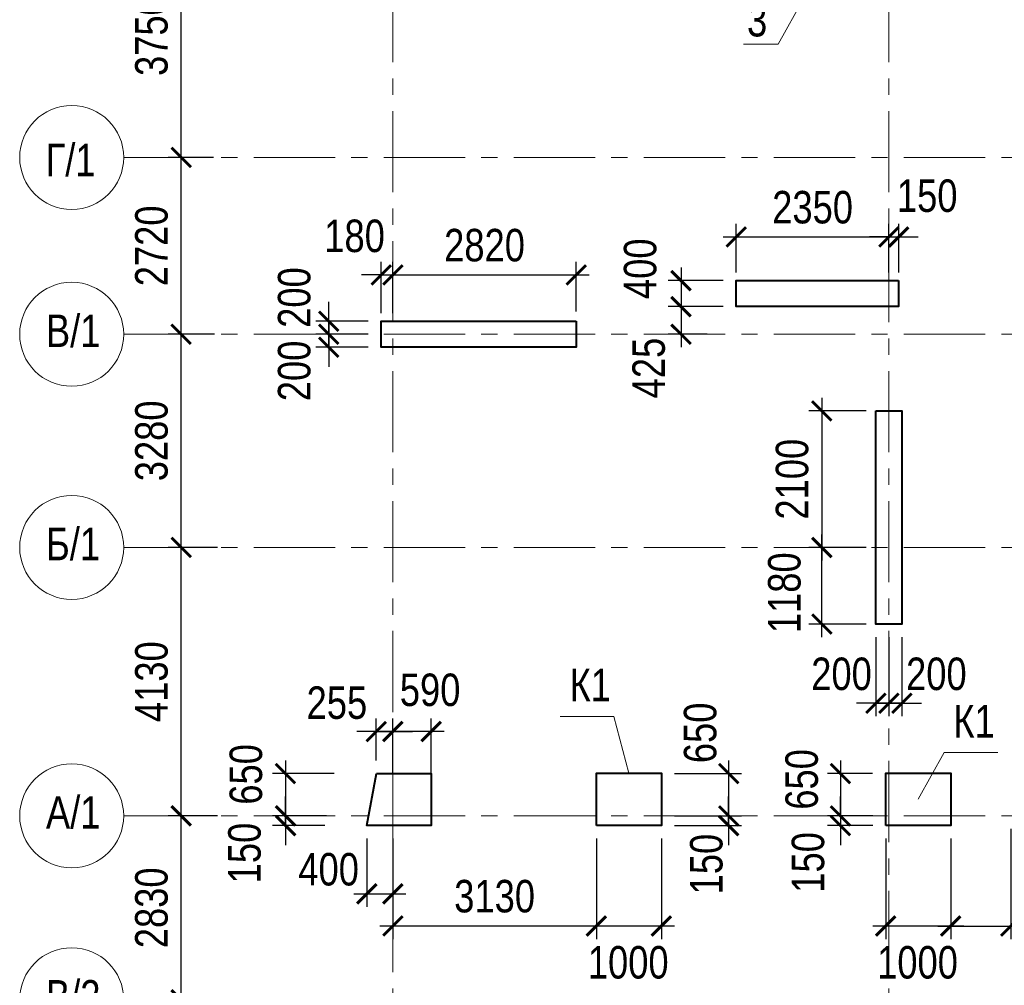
# Model space of a CAD drawing. Header units: inches. Extents: x -7172153 to -7050982, y 6177127 to 6261127.
# Tile 4 of 15: x -7157162 to -7142017, y 6204001 to 6218858. Entities that reach past the tile are written whole.
import ezdxf

# ---------------------------------------------------------------- set-up
doc = ezdxf.new("R2010")
doc.units = ezdxf.units.IN
doc.header["$LTSCALE"] = 1000
doc.header["$MEASUREMENT"] = 0
doc.linetypes.add('CENTER', pattern=[2, 1.25, -0.25, 0.25, -0.25])
for name, color, linetype, lineweight in [('СК-040-С(тены)', 12, 'Continuous', 40), ('СК-043-С-ПИЛОНЫ', 5, 'Continuous', 40), ('СК-100-О(си)', 7, 'CENTER', 15), ('СК-110-О-РАЗМЕРЫ', 7, 'Continuous', 15), ('СК-400-Т(екст)', 7, 'Continuous', 20)]:
    doc.layers.add(name, color=color, linetype=linetype, lineweight=lineweight)
doc.styles.add('RUSS', font='arial.ttf', dxfattribs={"width": 0.8})
doc.dimstyles.new('100-200', dxfattribs={"dimscale": 0, "dimtxt": 500, "dimasz": 300, "dimexe": 200, "dimexo": 200, "dimgap": 200, "dimtad": 1, "dimdec": 0, "dimzin": 0, "dimdsep": 46, "dimtxsty": 'RUSS', "dimblk": 'ARCHTICK', "dimcen": 0.096, "dimdle": 200, "dimclrd": 7, "dimclre": 7, "dimclrt": 256, "dimadec": 0, "dimazin": 0, "dimtfac": 1, "dimtdec": 0, "dimtmove": 2, "dimatfit": 3, "dimldrblk": 'OBLIQUE', "dimfxl": 1, "dimtolj": 1, "dimtzin": 0, "dimarcsym": 0})

# ---------------------------------------------------------------- blocks, each defined once
blk = doc.blocks.new('_ArchTick')
at = {"color": 0, "linetype": 'ByBlock', "const_width": 0.15}
blk.add_lwpolyline([(-0.5, -0.5), (0.5, 0.5)], dxfattribs=at)
blk = doc.blocks.new('*D18')
at = {"layer": 'Defpoints', "color": 0, "transparency": 16777216}
for p in [(-7154678, 6220489), (-7153986, 6220489), (-7154237, 6216739)]:
    blk.add_point(p, dxfattribs=at)
at = {"layer": 'СК-110-О-РАЗМЕРЫ', "color": 7, "lineweight": -2, "transparency": 16777216}
for p, q in [((-7154678, 6216539), (-7154678, 6220689)), ((-7154186, 6220489), (-7154878, 6220489)), ((-7154437, 6216739), (-7154878, 6216739))]:
    blk.add_line(p, q, dxfattribs=at)
at = {"layer": 'СК-110-О-РАЗМЕРЫ', "color": 7, "lineweight": -2, "transparency": 16777216, "xscale": 300, "yscale": 300, "zscale": 300}
for p, rotation in [((-7154678, 6220489), 90), ((-7154678, 6216739), 270)]:
    blk.add_blockref('_ArchTick', p, dxfattribs=dict(at, rotation=rotation))
at = {"layer": 'СК-110-О-РАЗМЕРЫ', "transparency": 16777216, "insert": (-7155133, 6218614), "char_height": 500, "attachment_point": 5, "rotation": 90, "style": 'RUSS'}
blk.add_mtext('\\A1;3750', dxfattribs=at)
blk = doc.blocks.new('_Oblique')
at = {"color": 0, "linetype": 'ByBlock', "lineweight": -2}
blk.add_line((-0.5, -0.5), (0.5, 0.5), dxfattribs=at)
blk = doc.blocks.new('*D30')
at = {"layer": 'Defpoints', "color": 0, "transparency": 16777216}
for p in [(-7154678, 6210738), (-7153920, 6210738), (-7154149, 6206608)]:
    blk.add_point(p, dxfattribs=at)
at = {"layer": 'СК-110-О-РАЗМЕРЫ', "color": 7, "lineweight": -2, "transparency": 16777216}
for p, q in [((-7154678, 6206408), (-7154678, 6210938)), ((-7154120, 6210738), (-7154878, 6210738)), ((-7154349, 6206608), (-7154878, 6206608))]:
    blk.add_line(p, q, dxfattribs=at)
at = {"layer": 'СК-110-О-РАЗМЕРЫ', "color": 7, "lineweight": -2, "transparency": 16777216, "xscale": 300, "yscale": 300, "zscale": 300}
for p, rotation in [((-7154678, 6210738), 90), ((-7154678, 6206608), 270)]:
    blk.add_blockref('_ArchTick', p, dxfattribs=dict(at, rotation=rotation))
at = {"layer": 'СК-110-О-РАЗМЕРЫ', "transparency": 16777216, "insert": (-7155133, 6208673), "char_height": 500, "attachment_point": 5, "rotation": 90, "style": 'RUSS'}
blk.add_mtext('\\A1;4130', dxfattribs=at)
blk = doc.blocks.new('*D14')
at = {"layer": 'Defpoints', "color": 0, "transparency": 16777216}
for p in [(-7154678, 6214018), (-7153964, 6214018), (-7154261, 6210738)]:
    blk.add_point(p, dxfattribs=at)
at = {"layer": 'СК-110-О-РАЗМЕРЫ', "color": 7, "lineweight": -2, "transparency": 16777216}
for p, q in [((-7154678, 6210538), (-7154678, 6214218)), ((-7154164, 6214018), (-7154878, 6214018)), ((-7154461, 6210738), (-7154878, 6210738))]:
    blk.add_line(p, q, dxfattribs=at)
at = {"layer": 'СК-110-О-РАЗМЕРЫ', "color": 7, "lineweight": -2, "transparency": 16777216, "xscale": 300, "yscale": 300, "zscale": 300}
for p, rotation in [((-7154678, 6214018), 90), ((-7154678, 6210738), 270)]:
    blk.add_blockref('_ArchTick', p, dxfattribs=dict(at, rotation=rotation))
at = {"layer": 'СК-110-О-РАЗМЕРЫ', "transparency": 16777216, "insert": (-7155133, 6212378), "char_height": 500, "attachment_point": 5, "rotation": 90, "style": 'RUSS'}
blk.add_mtext('\\A1;3280', dxfattribs=at)
blk = doc.blocks.new('*D16')
at = {"layer": 'Defpoints', "color": 0, "transparency": 16777216}
for p in [(-7154678, 6216739), (-7153981, 6216739), (-7154227, 6214018)]:
    blk.add_point(p, dxfattribs=at)
at = {"layer": 'СК-110-О-РАЗМЕРЫ', "color": 7, "lineweight": -2, "transparency": 16777216}
for p, q in [((-7154678, 6213818), (-7154678, 6216939)), ((-7154181, 6216739), (-7154878, 6216739)), ((-7154427, 6214018), (-7154878, 6214018))]:
    blk.add_line(p, q, dxfattribs=at)
at = {"layer": 'СК-110-О-РАЗМЕРЫ', "color": 7, "lineweight": -2, "transparency": 16777216, "xscale": 300, "yscale": 300, "zscale": 300}
for p, rotation in [((-7154678, 6216739), 90), ((-7154678, 6214018), 270)]:
    blk.add_blockref('_ArchTick', p, dxfattribs=dict(at, rotation=rotation))
at = {"layer": 'СК-110-О-РАЗМЕРЫ', "transparency": 16777216, "insert": (-7155133, 6215378), "char_height": 500, "attachment_point": 5, "rotation": 90, "style": 'RUSS'}
blk.add_mtext('\\A1;2720', dxfattribs=at)
blk = doc.blocks.new('*D47')
at = {"layer": 'Defpoints', "color": 0, "transparency": 16777216}
for p in [(-7143942, 6212838), (-7144824, 6210738), (-7143942, 6210738)]:
    blk.add_point(p, dxfattribs=at)
at = {"layer": 'СК-110-О-РАЗМЕРЫ', "color": 7, "lineweight": -2, "transparency": 16777216}
for p, q in [((-7144824, 6213038), (-7144824, 6210538)), ((-7144142, 6212838), (-7145024, 6212838)), ((-7144142, 6210738), (-7145024, 6210738))]:
    blk.add_line(p, q, dxfattribs=at)
at = {"layer": 'СК-110-О-РАЗМЕРЫ', "color": 7, "lineweight": -2, "transparency": 16777216, "xscale": 300, "yscale": 300, "zscale": 300}
for p, rotation in [((-7144824, 6212838), 90), ((-7144824, 6210738), 270)]:
    blk.add_blockref('_ArchTick', p, dxfattribs=dict(at, rotation=rotation))
at = {"layer": 'СК-110-О-РАЗМЕРЫ', "transparency": 16777216, "insert": (-7145279, 6211788), "char_height": 500, "attachment_point": 5, "rotation": 90, "style": 'RUSS'}
blk.add_mtext('\\A1;2100', dxfattribs=at)
blk = doc.blocks.new('*D48')
at = {"layer": 'Defpoints', "color": 0, "transparency": 16777216}
for p in [(-7144823, 6210738), (-7143942, 6210738), (-7143942, 6209558)]:
    blk.add_point(p, dxfattribs=at)
at = {"layer": 'СК-110-О-РАЗМЕРЫ', "color": 7, "lineweight": -2, "transparency": 16777216}
for p, q in [((-7144823, 6209358), (-7144823, 6210938)), ((-7144142, 6210738), (-7145023, 6210738)), ((-7144142, 6209558), (-7145023, 6209558))]:
    blk.add_line(p, q, dxfattribs=at)
at = {"layer": 'СК-110-О-РАЗМЕРЫ', "color": 7, "lineweight": -2, "transparency": 16777216, "xscale": 300, "yscale": 300, "zscale": 300}
for p, rotation in [((-7144823, 6210738), 90), ((-7144823, 6209558), 270)]:
    blk.add_blockref('_ArchTick', p, dxfattribs=dict(at, rotation=rotation))
at = {"layer": 'СК-110-О-РАЗМЕРЫ', "transparency": 16777216, "insert": (-7145398, 6210041), "char_height": 500, "attachment_point": 5, "rotation": 90, "style": 'RUSS'}
blk.add_mtext('\\A1;1180', dxfattribs=at)
blk = doc.blocks.new('*D51')
at = {"layer": 'Defpoints', "color": 0, "transparency": 16777216}
for p in [(-7143792, 6215515), (-7146141, 6214768), (-7143792, 6214768)]:
    blk.add_point(p, dxfattribs=at)
at = {"layer": 'СК-110-О-РАЗМЕРЫ', "color": 7, "lineweight": -2, "transparency": 16777216}
for p, q in [((-7146141, 6214968), (-7146141, 6215715)), ((-7143792, 6214968), (-7143792, 6215715)), ((-7146341, 6215515), (-7143592, 6215515))]:
    blk.add_line(p, q, dxfattribs=at)
at = {"layer": 'СК-110-О-РАЗМЕРЫ', "color": 7, "lineweight": -2, "transparency": 16777216, "xscale": 300, "yscale": 300, "zscale": 300, "rotation": 180}
blk.add_blockref('_ArchTick', (-7146141, 6215515), dxfattribs=at)
at = {"layer": 'СК-110-О-РАЗМЕРЫ', "color": 7, "lineweight": -2, "transparency": 16777216, "xscale": 300, "yscale": 300, "zscale": 300}
blk.add_blockref('_ArchTick', (-7143792, 6215515), dxfattribs=at)
at = {"layer": 'СК-110-О-РАЗМЕРЫ', "transparency": 16777216, "insert": (-7144966, 6215970), "char_height": 500, "attachment_point": 5, "style": 'RUSS'}
blk.add_mtext('\\A1;2350', dxfattribs=at)
blk = doc.blocks.new('*D52')
at = {"layer": 'Defpoints', "color": 0, "transparency": 16777216}
for p in [(-7143641, 6215515), (-7143792, 6214768), (-7143641, 6214768)]:
    blk.add_point(p, dxfattribs=at)
at = {"layer": 'СК-110-О-РАЗМЕРЫ', "color": 7, "lineweight": -2, "transparency": 16777216}
for p, q in [((-7143792, 6214968), (-7143792, 6215715)), ((-7143641, 6214968), (-7143641, 6215715)), ((-7143792, 6215515), (-7144092, 6215515)), ((-7143792, 6215515), (-7143641, 6215515)), ((-7143641, 6215515), (-7143341, 6215515))]:
    blk.add_line(p, q, dxfattribs=at)
at = {"layer": 'СК-110-О-РАЗМЕРЫ', "color": 7, "lineweight": -2, "transparency": 16777216, "xscale": 300, "yscale": 300, "zscale": 300}
blk.add_blockref('_ArchTick', (-7143792, 6215515), dxfattribs=at)
at = {"layer": 'СК-110-О-РАЗМЕРЫ', "color": 7, "lineweight": -2, "transparency": 16777216, "xscale": 300, "yscale": 300, "zscale": 300, "rotation": 180}
blk.add_blockref('_ArchTick', (-7143641, 6215515), dxfattribs=at)
at = {"layer": 'СК-110-О-РАЗМЕРЫ', "transparency": 16777216, "insert": (-7143203, 6216147), "char_height": 500, "attachment_point": 5, "style": 'RUSS'}
blk.add_mtext('\\A1;150', dxfattribs=at)
blk = doc.blocks.new('*D65')
at = {"layer": 'Defpoints', "color": 0, "transparency": 16777216}
for p in [(-7146143, 6214843), (-7146990, 6214443), (-7146143, 6214443)]:
    blk.add_point(p, dxfattribs=at)
at = {"layer": 'СК-110-О-РАЗМЕРЫ', "color": 7, "lineweight": -2, "transparency": 16777216}
for p, q in [((-7146990, 6215043), (-7146990, 6214243)), ((-7146343, 6214843), (-7147190, 6214843)), ((-7146343, 6214443), (-7147190, 6214443))]:
    blk.add_line(p, q, dxfattribs=at)
at = {"layer": 'СК-110-О-РАЗМЕРЫ', "color": 7, "lineweight": -2, "transparency": 16777216, "xscale": 300, "yscale": 300, "zscale": 300}
for p, rotation in [((-7146990, 6214843), 90), ((-7146990, 6214443), 270)]:
    blk.add_blockref('_ArchTick', p, dxfattribs=dict(at, rotation=rotation))
at = {"layer": 'СК-110-О-РАЗМЕРЫ', "transparency": 16777216, "insert": (-7147616, 6215026), "char_height": 500, "attachment_point": 5, "rotation": 90, "style": 'RUSS'}
blk.add_mtext('\\A1;400', dxfattribs=at)
blk = doc.blocks.new('*D66')
at = {"layer": 'Defpoints', "color": 0, "transparency": 16777216}
for p in [(-7146143, 6214443), (-7146990, 6214018), (-7146386, 6214018)]:
    blk.add_point(p, dxfattribs=at)
at = {"layer": 'СК-110-О-РАЗМЕРЫ', "color": 7, "lineweight": -2, "transparency": 16777216}
for p, q in [((-7146990, 6214643), (-7146990, 6213818)), ((-7146343, 6214443), (-7147190, 6214443)), ((-7146586, 6214018), (-7147190, 6214018))]:
    blk.add_line(p, q, dxfattribs=at)
at = {"layer": 'СК-110-О-РАЗМЕРЫ', "color": 7, "lineweight": -2, "transparency": 16777216, "xscale": 300, "yscale": 300, "zscale": 300}
for p, rotation in [((-7146990, 6214443), 90), ((-7146990, 6214018), 270)]:
    blk.add_blockref('_ArchTick', p, dxfattribs=dict(at, rotation=rotation))
at = {"layer": 'СК-110-О-РАЗМЕРЫ', "transparency": 16777216, "insert": (-7147485, 6213498), "char_height": 500, "attachment_point": 5, "rotation": 90, "style": 'RUSS'}
blk.add_mtext('\\A1;425', dxfattribs=at)
blk = doc.blocks.new('*D69')
at = {"layer": 'Defpoints', "color": 0, "transparency": 16777216}
for p in [(-7151603, 6214218), (-7152408, 6214018), (-7151602, 6214018)]:
    blk.add_point(p, dxfattribs=at)
at = {"layer": 'СК-110-О-РАЗМЕРЫ', "color": 7, "lineweight": -2, "transparency": 16777216}
for p, q in [((-7152408, 6214218), (-7152408, 6214518)), ((-7151803, 6214218), (-7152608, 6214218)), ((-7152408, 6214218), (-7152408, 6214018)), ((-7151802, 6214018), (-7152608, 6214018)), ((-7152408, 6214018), (-7152408, 6213718))]:
    blk.add_line(p, q, dxfattribs=at)
at = {"layer": 'СК-110-О-РАЗМЕРЫ', "color": 7, "lineweight": -2, "transparency": 16777216, "xscale": 300, "yscale": 300, "zscale": 300}
for p, rotation in [((-7152408, 6214218), 270), ((-7152408, 6214018), 90)]:
    blk.add_blockref('_ArchTick', p, dxfattribs=dict(at, rotation=rotation))
at = {"layer": 'СК-110-О-РАЗМЕРЫ', "transparency": 16777216, "insert": (-7152937, 6214583), "char_height": 500, "attachment_point": 5, "rotation": 90, "style": 'RUSS'}
blk.add_mtext('\\A1;200', dxfattribs=at)
blk = doc.blocks.new('*D70')
at = {"layer": 'Defpoints', "color": 0, "transparency": 16777216}
for p in [(-7152408, 6214018), (-7151602, 6214018), (-7151602, 6213818)]:
    blk.add_point(p, dxfattribs=at)
at = {"layer": 'СК-110-О-РАЗМЕРЫ', "color": 7, "lineweight": -2, "transparency": 16777216}
for p, q in [((-7152408, 6214018), (-7152408, 6214318)), ((-7151802, 6214018), (-7152608, 6214018)), ((-7152408, 6213818), (-7152408, 6214018)), ((-7151802, 6213818), (-7152608, 6213818)), ((-7152408, 6213818), (-7152408, 6213518))]:
    blk.add_line(p, q, dxfattribs=at)
at = {"layer": 'СК-110-О-РАЗМЕРЫ', "color": 7, "lineweight": -2, "transparency": 16777216, "xscale": 300, "yscale": 300, "zscale": 300}
for p, rotation in [((-7152408, 6214018), 270), ((-7152408, 6213818), 90)]:
    blk.add_blockref('_ArchTick', p, dxfattribs=dict(at, rotation=rotation))
at = {"layer": 'СК-110-О-РАЗМЕРЫ', "transparency": 16777216, "insert": (-7152937, 6213454), "char_height": 500, "attachment_point": 5, "rotation": 90, "style": 'RUSS'}
blk.add_mtext('\\A1;200', dxfattribs=at)
blk = doc.blocks.new('*D71')
at = {"layer": 'Defpoints', "color": 0, "transparency": 16777216}
for p in [(-7148602, 6214931), (-7151422, 6214143), (-7148602, 6214168)]:
    blk.add_point(p, dxfattribs=at)
at = {"layer": 'СК-110-О-РАЗМЕРЫ', "color": 7, "lineweight": -2, "transparency": 16777216}
for p, q in [((-7151422, 6214343), (-7151422, 6215131)), ((-7148602, 6214368), (-7148602, 6215131)), ((-7151622, 6214931), (-7148402, 6214931))]:
    blk.add_line(p, q, dxfattribs=at)
at = {"layer": 'СК-110-О-РАЗМЕРЫ', "color": 7, "lineweight": -2, "transparency": 16777216, "xscale": 300, "yscale": 300, "zscale": 300, "rotation": 180}
blk.add_blockref('_ArchTick', (-7151422, 6214931), dxfattribs=at)
at = {"layer": 'СК-110-О-РАЗМЕРЫ', "color": 7, "lineweight": -2, "transparency": 16777216, "xscale": 300, "yscale": 300, "zscale": 300}
blk.add_blockref('_ArchTick', (-7148602, 6214931), dxfattribs=at)
at = {"layer": 'СК-110-О-РАЗМЕРЫ', "transparency": 16777216, "insert": (-7150012, 6215386), "char_height": 500, "attachment_point": 5, "style": 'RUSS'}
blk.add_mtext('\\A1;2820', dxfattribs=at)
blk = doc.blocks.new('*D72')
at = {"layer": 'Defpoints', "color": 0, "transparency": 16777216}
for p in [(-7151422, 6214931), (-7151602, 6214143), (-7151422, 6214143)]:
    blk.add_point(p, dxfattribs=at)
at = {"layer": 'СК-110-О-РАЗМЕРЫ', "color": 7, "lineweight": -2, "transparency": 16777216}
for p, q in [((-7151602, 6214343), (-7151602, 6215131)), ((-7151422, 6214343), (-7151422, 6215131)), ((-7151602, 6214931), (-7151902, 6214931)), ((-7151602, 6214931), (-7151422, 6214931)), ((-7151422, 6214931), (-7151122, 6214931))]:
    blk.add_line(p, q, dxfattribs=at)
at = {"layer": 'СК-110-О-РАЗМЕРЫ', "color": 7, "lineweight": -2, "transparency": 16777216, "xscale": 300, "yscale": 300, "zscale": 300}
blk.add_blockref('_ArchTick', (-7151602, 6214931), dxfattribs=at)
at = {"layer": 'СК-110-О-РАЗМЕРЫ', "color": 7, "lineweight": -2, "transparency": 16777216, "xscale": 300, "yscale": 300, "zscale": 300, "rotation": 180}
blk.add_blockref('_ArchTick', (-7151422, 6214931), dxfattribs=at)
at = {"layer": 'СК-110-О-РАЗМЕРЫ', "transparency": 16777216, "insert": (-7152011, 6215529), "char_height": 500, "attachment_point": 5, "style": 'RUSS'}
blk.add_mtext('\\A1;180', dxfattribs=at)
blk = doc.blocks.new('*D73')
at = {"layer": 'Defpoints', "color": 0, "transparency": 16777216}
for p in [(-7143992, 6209558), (-7143792, 6209558), (-7143792, 6208341)]:
    blk.add_point(p, dxfattribs=at)
at = {"layer": 'СК-110-О-РАЗМЕРЫ', "color": 7, "lineweight": -2, "transparency": 16777216}
for p, q in [((-7143992, 6209358), (-7143992, 6208141)), ((-7143792, 6209358), (-7143792, 6208141)), ((-7143992, 6208341), (-7144292, 6208341)), ((-7143992, 6208341), (-7143792, 6208341)), ((-7143792, 6208341), (-7143492, 6208341))]:
    blk.add_line(p, q, dxfattribs=at)
at = {"layer": 'СК-110-О-РАЗМЕРЫ', "color": 7, "lineweight": -2, "transparency": 16777216, "xscale": 300, "yscale": 300, "zscale": 300}
blk.add_blockref('_ArchTick', (-7143992, 6208341), dxfattribs=at)
at = {"layer": 'СК-110-О-РАЗМЕРЫ', "color": 7, "lineweight": -2, "transparency": 16777216, "xscale": 300, "yscale": 300, "zscale": 300, "rotation": 180}
blk.add_blockref('_ArchTick', (-7143792, 6208341), dxfattribs=at)
at = {"layer": 'СК-110-О-РАЗМЕРЫ', "transparency": 16777216, "insert": (-7144521, 6208790), "char_height": 500, "attachment_point": 5, "style": 'RUSS'}
blk.add_mtext('\\A1;200', dxfattribs=at)
blk = doc.blocks.new('*D74')
at = {"layer": 'Defpoints', "color": 0, "transparency": 16777216}
for p in [(-7143792, 6209558), (-7143592, 6209558), (-7143792, 6208341)]:
    blk.add_point(p, dxfattribs=at)
at = {"layer": 'СК-110-О-РАЗМЕРЫ', "color": 7, "lineweight": -2, "transparency": 16777216}
for p, q in [((-7143792, 6209358), (-7143792, 6208141)), ((-7143592, 6209358), (-7143592, 6208141)), ((-7143792, 6208341), (-7144092, 6208341)), ((-7143592, 6208341), (-7143792, 6208341)), ((-7143592, 6208341), (-7143292, 6208341))]:
    blk.add_line(p, q, dxfattribs=at)
at = {"layer": 'СК-110-О-РАЗМЕРЫ', "color": 7, "lineweight": -2, "transparency": 16777216, "xscale": 300, "yscale": 300, "zscale": 300}
blk.add_blockref('_ArchTick', (-7143792, 6208341), dxfattribs=at)
at = {"layer": 'СК-110-О-РАЗМЕРЫ', "color": 7, "lineweight": -2, "transparency": 16777216, "xscale": 300, "yscale": 300, "zscale": 300, "rotation": 180}
blk.add_blockref('_ArchTick', (-7143592, 6208341), dxfattribs=at)
at = {"layer": 'СК-110-О-РАЗМЕРЫ', "transparency": 16777216, "insert": (-7143062, 6208790), "char_height": 500, "attachment_point": 5, "style": 'RUSS'}
blk.add_mtext('\\A1;200', dxfattribs=at)
blk = doc.blocks.new('*D114')
at = {"layer": 'Defpoints', "color": 0, "transparency": 16777216}
for p in [(-7148292, 6206458), (-7147292, 6206458), (-7148292, 6204913)]:
    blk.add_point(p, dxfattribs=at)
at = {"layer": 'СК-110-О-РАЗМЕРЫ', "color": 7, "lineweight": -2, "transparency": 16777216}
for p, q in [((-7148292, 6206258), (-7148292, 6204713)), ((-7147292, 6206258), (-7147292, 6204713)), ((-7147092, 6204913), (-7148492, 6204913))]:
    blk.add_line(p, q, dxfattribs=at)
at = {"layer": 'СК-110-О-РАЗМЕРЫ', "color": 7, "lineweight": -2, "transparency": 16777216, "xscale": 300, "yscale": 300, "zscale": 300, "rotation": 180}
blk.add_blockref('_ArchTick', (-7148292, 6204913), dxfattribs=at)
at = {"layer": 'СК-110-О-РАЗМЕРЫ', "color": 7, "lineweight": -2, "transparency": 16777216, "xscale": 300, "yscale": 300, "zscale": 300}
blk.add_blockref('_ArchTick', (-7147292, 6204913), dxfattribs=at)
at = {"layer": 'СК-110-О-РАЗМЕРЫ', "transparency": 16777216, "insert": (-7147802, 6204351), "char_height": 500, "attachment_point": 5, "style": 'RUSS'}
blk.add_mtext('\\A1;1000', dxfattribs=at)
blk = doc.blocks.new('*D115')
at = {"layer": 'Defpoints', "color": 0, "transparency": 16777216}
for p in [(-7151422, 6206458), (-7148292, 6206458), (-7151422, 6204913)]:
    blk.add_point(p, dxfattribs=at)
at = {"layer": 'СК-110-О-РАЗМЕРЫ', "color": 7, "lineweight": -2, "transparency": 16777216}
for p, q in [((-7151422, 6206258), (-7151422, 6204713)), ((-7148292, 6206258), (-7148292, 6204713)), ((-7148092, 6204913), (-7151622, 6204913))]:
    blk.add_line(p, q, dxfattribs=at)
at = {"layer": 'СК-110-О-РАЗМЕРЫ', "color": 7, "lineweight": -2, "transparency": 16777216, "xscale": 300, "yscale": 300, "zscale": 300, "rotation": 180}
blk.add_blockref('_ArchTick', (-7151422, 6204913), dxfattribs=at)
at = {"layer": 'СК-110-О-РАЗМЕРЫ', "color": 7, "lineweight": -2, "transparency": 16777216, "xscale": 300, "yscale": 300, "zscale": 300}
blk.add_blockref('_ArchTick', (-7148292, 6204913), dxfattribs=at)
at = {"layer": 'СК-110-О-РАЗМЕРЫ', "transparency": 16777216, "insert": (-7149857, 6205369), "char_height": 500, "attachment_point": 5, "style": 'RUSS'}
blk.add_mtext('\\A1;3130', dxfattribs=at)
blk = doc.blocks.new('*D117')
at = {"layer": 'Defpoints', "color": 0, "transparency": 16777216}
for p in [(-7143842, 6206458), (-7142842, 6206458), (-7143842, 6204913)]:
    blk.add_point(p, dxfattribs=at)
at = {"layer": 'СК-110-О-РАЗМЕРЫ', "color": 7, "lineweight": -2, "transparency": 16777216}
for p, q in [((-7143842, 6206258), (-7143842, 6204713)), ((-7142842, 6206258), (-7142842, 6204713)), ((-7142642, 6204913), (-7144042, 6204913))]:
    blk.add_line(p, q, dxfattribs=at)
at = {"layer": 'СК-110-О-РАЗМЕРЫ', "color": 7, "lineweight": -2, "transparency": 16777216, "xscale": 300, "yscale": 300, "zscale": 300, "rotation": 180}
blk.add_blockref('_ArchTick', (-7143842, 6204913), dxfattribs=at)
at = {"layer": 'СК-110-О-РАЗМЕРЫ', "color": 7, "lineweight": -2, "transparency": 16777216, "xscale": 300, "yscale": 300, "zscale": 300}
blk.add_blockref('_ArchTick', (-7142842, 6204913), dxfattribs=at)
at = {"layer": 'СК-110-О-РАЗМЕРЫ', "transparency": 16777216, "insert": (-7143352, 6204351), "char_height": 500, "attachment_point": 5, "style": 'RUSS'}
blk.add_mtext('\\A1;1000', dxfattribs=at)
blk = doc.blocks.new('*D122')
at = {"layer": 'Defpoints', "color": 0, "transparency": 16777216}
for p in [(-7152124, 6207258), (-7153073, 6206608), (-7152242, 6206608)]:
    blk.add_point(p, dxfattribs=at)
at = {"layer": 'СК-110-О-РАЗМЕРЫ', "color": 7, "lineweight": -2, "transparency": 16777216}
for p, q in [((-7153073, 6207458), (-7153073, 6206408)), ((-7152324, 6207258), (-7153273, 6207258)), ((-7152442, 6206608), (-7153273, 6206608))]:
    blk.add_line(p, q, dxfattribs=at)
at = {"layer": 'СК-110-О-РАЗМЕРЫ', "color": 7, "lineweight": -2, "transparency": 16777216, "xscale": 300, "yscale": 300, "zscale": 300}
for p, rotation in [((-7153073, 6207258), 90), ((-7153073, 6206608), 270)]:
    blk.add_blockref('_ArchTick', p, dxfattribs=dict(at, rotation=rotation))
at = {"layer": 'СК-110-О-РАЗМЕРЫ', "transparency": 16777216, "insert": (-7153680, 6207246), "char_height": 500, "attachment_point": 5, "rotation": 90, "style": 'RUSS'}
blk.add_mtext('\\A1;650', dxfattribs=at)
blk = doc.blocks.new('*D123')
at = {"layer": 'Defpoints', "color": 0, "transparency": 16777216}
for p in [(-7153072, 6206608), (-7152242, 6206608), (-7152269, 6206458)]:
    blk.add_point(p, dxfattribs=at)
at = {"layer": 'СК-110-О-РАЗМЕРЫ', "color": 7, "lineweight": -2, "transparency": 16777216}
for p, q in [((-7153072, 6206608), (-7153072, 6206908)), ((-7152442, 6206608), (-7153272, 6206608)), ((-7153072, 6206458), (-7153072, 6206608)), ((-7152469, 6206458), (-7153272, 6206458)), ((-7153072, 6206458), (-7153072, 6206158))]:
    blk.add_line(p, q, dxfattribs=at)
at = {"layer": 'СК-110-О-РАЗМЕРЫ', "color": 7, "lineweight": -2, "transparency": 16777216, "xscale": 300, "yscale": 300, "zscale": 300}
for p, rotation in [((-7153072, 6206608), 270), ((-7153072, 6206458), 90)]:
    blk.add_blockref('_ArchTick', p, dxfattribs=dict(at, rotation=rotation))
at = {"layer": 'СК-110-О-РАЗМЕРЫ', "transparency": 16777216, "insert": (-7153702, 6206036), "char_height": 500, "attachment_point": 5, "rotation": 90, "style": 'RUSS'}
blk.add_mtext('\\A1;150', dxfattribs=at)
blk = doc.blocks.new('*D124')
at = {"layer": 'Defpoints', "color": 0, "transparency": 16777216}
for p in [(-7141917, 6206608), (-7142842, 6206458), (-7141917, 6204913)]:
    blk.add_point(p, dxfattribs=at)
at = {"layer": 'СК-110-О-РАЗМЕРЫ', "color": 7, "lineweight": -2, "transparency": 16777216}
for p, q in [((-7141917, 6206408), (-7141917, 6204713)), ((-7142842, 6206258), (-7142842, 6204713)), ((-7143042, 6204913), (-7141717, 6204913))]:
    blk.add_line(p, q, dxfattribs=at)
at = {"layer": 'СК-110-О-РАЗМЕРЫ', "color": 7, "lineweight": -2, "transparency": 16777216, "xscale": 300, "yscale": 300, "zscale": 300, "rotation": 180}
blk.add_blockref('_ArchTick', (-7142842, 6204913), dxfattribs=at)
at = {"layer": 'СК-110-О-РАЗМЕРЫ', "color": 7, "lineweight": -2, "transparency": 16777216, "xscale": 300, "yscale": 300, "zscale": 300}
blk.add_blockref('_ArchTick', (-7141917, 6204913), dxfattribs=at)
at = {"layer": 'СК-110-О-РАЗМЕРЫ', "transparency": 16777216, "insert": (-7141195, 6205382), "char_height": 500, "attachment_point": 5, "style": 'RUSS'}
blk.add_mtext('\\A1;925', dxfattribs=at)
blk = doc.blocks.new('*D178')
at = {"layer": 'Defpoints', "color": 0, "transparency": 16777216}
for p in [(-7154678, 6206608), (-7153920, 6206608), (-7154149, 6203778)]:
    blk.add_point(p, dxfattribs=at)
at = {"layer": 'СК-110-О-РАЗМЕРЫ', "color": 7, "lineweight": -2, "transparency": 16777216}
for p, q in [((-7154678, 6203578), (-7154678, 6206808)), ((-7154120, 6206608), (-7154878, 6206608)), ((-7154349, 6203778), (-7154878, 6203778))]:
    blk.add_line(p, q, dxfattribs=at)
at = {"layer": 'СК-110-О-РАЗМЕРЫ', "color": 7, "lineweight": -2, "transparency": 16777216, "xscale": 300, "yscale": 300, "zscale": 300}
for p, rotation in [((-7154678, 6206608), 90), ((-7154678, 6203778), 270)]:
    blk.add_blockref('_ArchTick', p, dxfattribs=dict(at, rotation=rotation))
at = {"layer": 'СК-110-О-РАЗМЕРЫ', "transparency": 16777216, "insert": (-7155133, 6205193), "char_height": 500, "attachment_point": 5, "rotation": 90, "style": 'RUSS'}
blk.add_mtext('\\A1;2830', dxfattribs=at)
blk = doc.blocks.new('*D213')
at = {"layer": 'Defpoints', "color": 0, "transparency": 16777216}
for p in [(-7151422, 6207906), (-7151422, 6207058), (-7150832, 6207058)]:
    blk.add_point(p, dxfattribs=at)
at = {"layer": 'СК-110-О-РАЗМЕРЫ', "color": 7, "lineweight": -2, "transparency": 16777216}
for p, q in [((-7151422, 6207258), (-7151422, 6208106)), ((-7150832, 6207258), (-7150832, 6208106)), ((-7150632, 6207906), (-7151622, 6207906))]:
    blk.add_line(p, q, dxfattribs=at)
at = {"layer": 'СК-110-О-РАЗМЕРЫ', "color": 7, "lineweight": -2, "transparency": 16777216, "xscale": 300, "yscale": 300, "zscale": 300, "rotation": 180}
blk.add_blockref('_ArchTick', (-7151422, 6207906), dxfattribs=at)
at = {"layer": 'СК-110-О-РАЗМЕРЫ', "color": 7, "lineweight": -2, "transparency": 16777216, "xscale": 300, "yscale": 300, "zscale": 300}
blk.add_blockref('_ArchTick', (-7150832, 6207906), dxfattribs=at)
at = {"layer": 'СК-110-О-РАЗМЕРЫ', "transparency": 16777216, "insert": (-7150849, 6208544), "char_height": 500, "attachment_point": 5, "style": 'RUSS'}
blk.add_mtext('\\A1;590', dxfattribs=at)
blk = doc.blocks.new('*D215')
at = {"layer": 'Defpoints', "color": 0, "transparency": 16777216}
for p in [(-7147292, 6207259), (-7147292, 6206608), (-7146257, 6206608)]:
    blk.add_point(p, dxfattribs=at)
at = {"layer": 'СК-110-О-РАЗМЕРЫ', "color": 7, "lineweight": -2, "transparency": 16777216}
for p, q in [((-7146257, 6207459), (-7146257, 6206408)), ((-7147092, 6207259), (-7146057, 6207259)), ((-7147092, 6206608), (-7146057, 6206608))]:
    blk.add_line(p, q, dxfattribs=at)
at = {"layer": 'СК-110-О-РАЗМЕРЫ', "color": 7, "lineweight": -2, "transparency": 16777216, "xscale": 300, "yscale": 300, "zscale": 300}
for p, rotation in [((-7146257, 6207259), 90), ((-7146257, 6206608), 270)]:
    blk.add_blockref('_ArchTick', p, dxfattribs=dict(at, rotation=rotation))
at = {"layer": 'СК-110-О-РАЗМЕРЫ', "transparency": 16777216, "insert": (-7146693, 6207885), "char_height": 500, "attachment_point": 5, "rotation": 90, "style": 'RUSS'}
blk.add_mtext('\\A1;650', dxfattribs=at)
blk = doc.blocks.new('*D216')
at = {"layer": 'Defpoints', "color": 0, "transparency": 16777216}
for p in [(-7147292, 6206608), (-7146257, 6206608), (-7147292, 6206458)]:
    blk.add_point(p, dxfattribs=at)
at = {"layer": 'СК-110-О-РАЗМЕРЫ', "color": 7, "lineweight": -2, "transparency": 16777216}
for p, q in [((-7146257, 6206608), (-7146257, 6206908)), ((-7147092, 6206608), (-7146057, 6206608)), ((-7146257, 6206458), (-7146257, 6206608)), ((-7147092, 6206458), (-7146057, 6206458)), ((-7146257, 6206458), (-7146257, 6206158))]:
    blk.add_line(p, q, dxfattribs=at)
at = {"layer": 'СК-110-О-РАЗМЕРЫ', "color": 7, "lineweight": -2, "transparency": 16777216, "xscale": 300, "yscale": 300, "zscale": 300}
for p, rotation in [((-7146257, 6206608), 270), ((-7146257, 6206458), 90)]:
    blk.add_blockref('_ArchTick', p, dxfattribs=dict(at, rotation=rotation))
at = {"layer": 'СК-110-О-РАЗМЕРЫ', "transparency": 16777216, "insert": (-7146598, 6205866), "char_height": 500, "attachment_point": 5, "rotation": 90, "style": 'RUSS'}
blk.add_mtext('\\A1;150', dxfattribs=at)
blk = doc.blocks.new('*D221')
at = {"layer": 'Defpoints', "color": 0, "transparency": 16777216}
for p in [(-7143845, 6207258), (-7144538, 6206608), (-7143842, 6206608)]:
    blk.add_point(p, dxfattribs=at)
at = {"layer": 'СК-110-О-РАЗМЕРЫ', "color": 7, "lineweight": -2, "transparency": 16777216}
for p, q in [((-7144538, 6207458), (-7144538, 6206408)), ((-7144045, 6207258), (-7144738, 6207258)), ((-7144042, 6206608), (-7144738, 6206608))]:
    blk.add_line(p, q, dxfattribs=at)
at = {"layer": 'СК-110-О-РАЗМЕРЫ', "color": 7, "lineweight": -2, "transparency": 16777216, "xscale": 300, "yscale": 300, "zscale": 300}
for p, rotation in [((-7144538, 6207258), 90), ((-7144538, 6206608), 270)]:
    blk.add_blockref('_ArchTick', p, dxfattribs=dict(at, rotation=rotation))
at = {"layer": 'СК-110-О-РАЗМЕРЫ', "transparency": 16777216, "insert": (-7145131, 6207169), "char_height": 500, "attachment_point": 5, "rotation": 90, "style": 'RUSS'}
blk.add_mtext('\\A1;650', dxfattribs=at)
blk = doc.blocks.new('*D222')
at = {"layer": 'Defpoints', "color": 0, "transparency": 16777216}
for p in [(-7143842, 6206608), (-7144538, 6206458), (-7143842, 6206458)]:
    blk.add_point(p, dxfattribs=at)
at = {"layer": 'СК-110-О-РАЗМЕРЫ', "color": 7, "lineweight": -2, "transparency": 16777216}
for p, q in [((-7144538, 6206608), (-7144538, 6206908)), ((-7144042, 6206608), (-7144738, 6206608)), ((-7144538, 6206608), (-7144538, 6206458)), ((-7144042, 6206458), (-7144738, 6206458)), ((-7144538, 6206458), (-7144538, 6206158))]:
    blk.add_line(p, q, dxfattribs=at)
at = {"layer": 'СК-110-О-РАЗМЕРЫ', "color": 7, "lineweight": -2, "transparency": 16777216, "xscale": 300, "yscale": 300, "zscale": 300}
for p, rotation in [((-7144538, 6206608), 270), ((-7144538, 6206458), 90)]:
    blk.add_blockref('_ArchTick', p, dxfattribs=dict(at, rotation=rotation))
at = {"layer": 'СК-110-О-РАЗМЕРЫ', "transparency": 16777216, "insert": (-7145034, 6205892), "char_height": 500, "attachment_point": 5, "rotation": 90, "style": 'RUSS'}
blk.add_mtext('\\A1;150', dxfattribs=at)
blk = doc.blocks.new('*D224')
at = {"layer": 'Defpoints', "color": 0, "transparency": 16777216}
for p in [(-7151422, 6207906), (-7151677, 6207258), (-7151422, 6207058)]:
    blk.add_point(p, dxfattribs=at)
at = {"layer": 'СК-110-О-РАЗМЕРЫ', "color": 7, "lineweight": -2, "transparency": 16777216}
for p, q in [((-7151677, 6207458), (-7151677, 6208106)), ((-7151422, 6207258), (-7151422, 6208106)), ((-7151677, 6207906), (-7151977, 6207906)), ((-7151677, 6207906), (-7151422, 6207906)), ((-7151422, 6207906), (-7151122, 6207906))]:
    blk.add_line(p, q, dxfattribs=at)
at = {"layer": 'СК-110-О-РАЗМЕРЫ', "color": 7, "lineweight": -2, "transparency": 16777216, "xscale": 300, "yscale": 300, "zscale": 300}
blk.add_blockref('_ArchTick', (-7151677, 6207906), dxfattribs=at)
at = {"layer": 'СК-110-О-РАЗМЕРЫ', "color": 7, "lineweight": -2, "transparency": 16777216, "xscale": 300, "yscale": 300, "zscale": 300, "rotation": 180}
blk.add_blockref('_ArchTick', (-7151422, 6207906), dxfattribs=at)
at = {"layer": 'СК-110-О-РАЗМЕРЫ', "transparency": 16777216, "insert": (-7152283, 6208347), "char_height": 500, "attachment_point": 5, "style": 'RUSS'}
blk.add_mtext('\\A1;255', dxfattribs=at)
blk = doc.blocks.new('*D225')
at = {"layer": 'Defpoints', "color": 0, "transparency": 16777216}
for p in [(-7151822, 6206458), (-7151422, 6206458), (-7151422, 6205409)]:
    blk.add_point(p, dxfattribs=at)
at = {"layer": 'СК-110-О-РАЗМЕРЫ', "color": 7, "lineweight": -2, "transparency": 16777216}
for p, q in [((-7151822, 6206258), (-7151822, 6205209)), ((-7151422, 6206258), (-7151422, 6205209)), ((-7152022, 6205409), (-7151222, 6205409))]:
    blk.add_line(p, q, dxfattribs=at)
at = {"layer": 'СК-110-О-РАЗМЕРЫ', "color": 7, "lineweight": -2, "transparency": 16777216, "xscale": 300, "yscale": 300, "zscale": 300, "rotation": 180}
blk.add_blockref('_ArchTick', (-7151822, 6205409), dxfattribs=at)
at = {"layer": 'СК-110-О-РАЗМЕРЫ', "color": 7, "lineweight": -2, "transparency": 16777216, "xscale": 300, "yscale": 300, "zscale": 300}
blk.add_blockref('_ArchTick', (-7151422, 6205409), dxfattribs=at)
at = {"layer": 'СК-110-О-РАЗМЕРЫ', "transparency": 16777216, "insert": (-7152410, 6205783), "char_height": 500, "attachment_point": 5, "style": 'RUSS'}
blk.add_mtext('\\A1;400', dxfattribs=at)
blk = doc.blocks.new('A$Cf0ff08b7')
at = {"layer": 'СК-110-О-РАЗМЕРЫ'}
for q in [(6880, 13581), (5392, 11871)]:
    blk.add_line((5925, 11871), q, dxfattribs=at)
at = {"layer": 'СК-400-Т(екст)', "style": 'RUSS', "width": 0.8}
blk.add_text('3', height=500, dxfattribs=at).set_placement((5447, 11992))

msp = doc.modelspace()

# ---------------------------------------------------------------- linework, layer by layer
at = {"layer": 'СК-040-С(тены)', "color": 4}
msp.add_lwpolyline([(-7143991.9, 6212838.1), (-7143591.9, 6212838.1), (-7143591.9, 6209558.3), (-7143991.9, 6209558.3)], close=True, dxfattribs=at)
at = {"layer": 'СК-043-С-ПИЛОНЫ'}
for points in [[(-7143643.2, 6214843.3), (-7143643.2, 6214443.3), (-7146143.2, 6214443.3), (-7146143.2, 6214843.3)], [(-7148601.6, 6214218.3), (-7148600.6, 6213818.3), (-7151601.6, 6213818.3), (-7151602.6, 6214218.3)], [(-7151675.8, 6207257.9), (-7150831.6, 6207257.8), (-7150831.6, 6206458.3), (-7151820.9, 6206458.3)], [(-7148291.8, 6206458.3), (-7148291.8, 6207264.5), (-7147291.8, 6207264.5), (-7147291.8, 6206458.3)], [(-7143841.5, 6206458.3), (-7143841.8, 6207264.5), (-7142841.8, 6207264.5), (-7142841.5, 6206458.3)]]:
    msp.add_lwpolyline(points, close=True, dxfattribs=at)
at = {"layer": 'СК-100-О(си)', "linetype": 'CENTER'}
for p, q in [((-7151421.8, 6253452.6), (-7151421.8, 6183847)), ((-7143791.5, 6253452.6), (-7143791.5, 6183847)), ((-7155562, 6216738.6), (-7128237, 6216738.6)), ((-7155562, 6214018.3), (-7128237, 6214018.3)), ((-7155562, 6210738.3), (-7128237, 6210738.3)), ((-7155562, 6206608.3), (-7128237, 6206608.3))]:
    msp.add_line(p, q, dxfattribs=at)
at = {"layer": 'СК-100-О(си)', "linetype": 'Continuous'}
for centre in [(-7156362, 6216738.6), (-7156362, 6214018.3), (-7156362, 6210738.3), (-7156362, 6206608.3), (-7156362, 6203778.3)]:
    msp.add_circle(centre, 800, dxfattribs=at)
at = {"layer": 'СК-400-Т(екст)'}
for p, q in [((-7148021.2, 6208138.2), (-7148847.2, 6208138.2)), ((-7148021.2, 6208138.2), (-7147791.8, 6207264.5)), ((-7142943.8, 6207580.7), (-7143341.5, 6206864.5)), ((-7142117.8, 6207580.7), (-7142943.8, 6207580.7))]:
    msp.add_line(p, q, dxfattribs=at)

# ---------------------------------------------------------------- block references
at = {"layer": 'СК-110-О-РАЗМЕРЫ'}
msp.add_blockref('A$Cf0ff08b7', (-7151421.8, 6206608.3), dxfattribs=at)

# ---------------------------------------------------------------- texts
at = {"layer": 'СК-400-Т(екст)', "style": 'RUSS', "width": 0.8}
for s, p in [('Г/1', (-7156763.7, 6216448.8)), ('В/1', (-7156758.2, 6213821)), ('Б/1', (-7156758.2, 6210541)), ('К1', (-7148704.6, 6208370.9)), ('К1', (-7142801.2, 6207813.3)), ('А/1', (-7156758.2, 6206411)), ('В/2', (-7156758.2, 6203581))]:
    msp.add_text(s, height=500, dxfattribs=at).set_placement(p)

# ---------------------------------------------------------------- dimensions: what is measured, and where the dimension line sits
at = {"layer": 'СК-110-О-РАЗМЕРЫ'}
for base, p1, p2, override, picture, middle in [((-7154677.8, 6220488.6), (-7154237.1, 6216738.6), (-7153985.5, 6220488.6), {"dimscale": 1, "dimtxsty": 'RUSS'}, '*D18', (-7155133.2, 6218613.6)), ((-7154677.8, 6216738.6), (-7154226.9, 6214018.3), (-7153980.7, 6216738.6), {"dimscale": 1, "dimtxsty": 'RUSS'}, '*D16', (-7155133.1, 6215378.4)), ((-7154677.8, 6214018.3), (-7154261, 6210738.3), (-7153964.1, 6214018.3), {"dimscale": 1, "dimtxsty": 'RUSS'}, '*D14', (-7155133.2, 6212378.3)), ((-7144823.8, 6210738.3), (-7143941.9, 6212838.1), (-7143941.9, 6210738.3), {"dimscale": 1}, '*D47', (-7145279.1, 6211788.2)), ((-7154677.8, 6210738.3), (-7154149.4, 6206608.3), (-7153919.7, 6210738.3), {"dimscale": 1, "dimtxsty": 'RUSS'}, '*D30', (-7155133.2, 6208673.3)), ((-7154677.8, 6206608.3), (-7154149.4, 6203778.3), (-7153919.7, 6206608.3), {"dimscale": 1, "dimtxsty": 'RUSS'}, '*D178', (-7155133.2, 6205193.3))]:
    dim = msp.add_linear_dim(base=base, p1=p1, p2=p2, angle=90, dimstyle='100-200', override=override, dxfattribs=at)
    dim.commit()
    dim.dimension.update_dxf_attribs({"geometry": picture, "text_midpoint": middle})
for base, p1, p2, picture, middle in [((-7143641.2, 6215515), (-7143791.5, 6214768.3), (-7143641.2, 6214768.3), '*D52', (-7143203.2, 6216146.8)), ((-7151421.8, 6214930.7), (-7151601.6, 6214143.3), (-7151421.8, 6214143.3), '*D72', (-7152011.3, 6215528.9)), ((-7143791.5, 6208341.1), (-7143991.9, 6209558.3), (-7143791.5, 6209558.3), '*D73', (-7144521, 6208789.7)), ((-7151421.8, 6207906.3), (-7150831.6, 6207058), (-7151421.8, 6207058.2), '*D213', (-7150849.4, 6208544.3)), ((-7151421.8, 6207906.3), (-7151676.8, 6207257.9), (-7151421.8, 6207058.2), '*D224', (-7152283.4, 6208347.1)), ((-7141916.5, 6204913.4), (-7142841.5, 6206458.3), (-7141916.5, 6206608.3), '*D124', (-7141195.5, 6205382.4)), ((-7151421.8, 6205408.8), (-7151821.9, 6206458.3), (-7151421.8, 6206458.3), '*D225', (-7152410.2, 6205783.3)), ((-7148291.8, 6204913.4), (-7147291.8, 6206458.3), (-7148291.8, 6206458.3), '*D114', (-7147802.3, 6204351.2)), ((-7143841.5, 6204913.4), (-7142841.5, 6206458.3), (-7143841.5, 6206458.3), '*D117', (-7143352, 6204351.2))]:
    dim = msp.add_linear_dim(base=base, p1=p1, p2=p2, dimstyle='100-200', override={"dimscale": 1}, dxfattribs=at)
    dim.commit()
    dim.dimension.update_dxf_attribs({"geometry": picture, "text_midpoint": middle, "dimtype": 160})
for base, p1, p2, picture, middle in [((-7143791.5, 6215515), (-7146141.2, 6214768.3), (-7143791.5, 6214768.3), '*D51', (-7144966.4, 6215970.5)), ((-7148601.6, 6214930.7), (-7151421.8, 6214143.3), (-7148601.6, 6214168.3), '*D71', (-7150011.7, 6215386)), ((-7151421.8, 6204913.4), (-7148291.8, 6206458.3), (-7151421.8, 6206458.3), '*D115', (-7149856.8, 6205368.9))]:
    dim = msp.add_linear_dim(base=base, p1=p1, p2=p2, dimstyle='100-200', override={"dimscale": 1}, dxfattribs=at)
    dim.commit()
    dim.dimension.update_dxf_attribs({"geometry": picture, "text_midpoint": middle})
for base, p1, p2, angle, picture, middle in [((-7146990.5, 6214443.3), (-7146143.2, 6214843.3), (-7146143.2, 6214443.3), 90, '*D65', (-7147616.3, 6215025.7)), ((-7152407.7, 6214018.3), (-7151602.6, 6214218.3), (-7151601.6, 6214018.3), 90, '*D69', (-7152937.4, 6214583)), ((-7146990.5, 6214018.3), (-7146143.2, 6214443.3), (-7146386.4, 6214018.3), 90, '*D66', (-7147485.3, 6213498.3)), ((-7152407.7, 6214018.3), (-7151601.6, 6213818.3), (-7151601.6, 6214018.3), 270, '*D70', (-7152937.4, 6213453.6)), ((-7144823.4, 6210738.3), (-7143941.9, 6209558.3), (-7143941.9, 6210738.3), 90, '*D48', (-7145398.2, 6210041.2)), ((-7143791.5, 6208341.1), (-7143591.9, 6209558.3), (-7143791.5, 6209558.3), 180, '*D74', (-7143062, 6208789.7)), ((-7146257, 6206608.3), (-7147291.8, 6207258.5), (-7147291.8, 6206608.3), 90, '*D215', (-7146692.8, 6207884.9)), ((-7153072.8, 6206608.3), (-7152124.1, 6207257.9), (-7152242, 6206608.3), 90, '*D122', (-7153680.1, 6207245.5)), ((-7144538.4, 6206608.3), (-7143844.5, 6207258.1), (-7143841.5, 6206608.3), 90, '*D221', (-7145131.4, 6207168.8)), ((-7153072.4, 6206608.3), (-7152269.2, 6206458.3), (-7152242, 6206608.3), 90, '*D123', (-7153702.3, 6206035.7)), ((-7146257, 6206608.3), (-7147291.8, 6206458.3), (-7147291.8, 6206608.3), 90, '*D216', (-7146597.5, 6205866.5)), ((-7144538.4, 6206458.3), (-7143841.5, 6206608.3), (-7143841.5, 6206458.3), 90, '*D222', (-7145034.2, 6205891.8))]:
    dim = msp.add_linear_dim(base=base, p1=p1, p2=p2, angle=angle, dimstyle='100-200', override={"dimscale": 1}, dxfattribs=at)
    dim.commit()
    dim.dimension.update_dxf_attribs({"geometry": picture, "text_midpoint": middle, "dimtype": 160})

doc.saveas('drawing.dxf')
